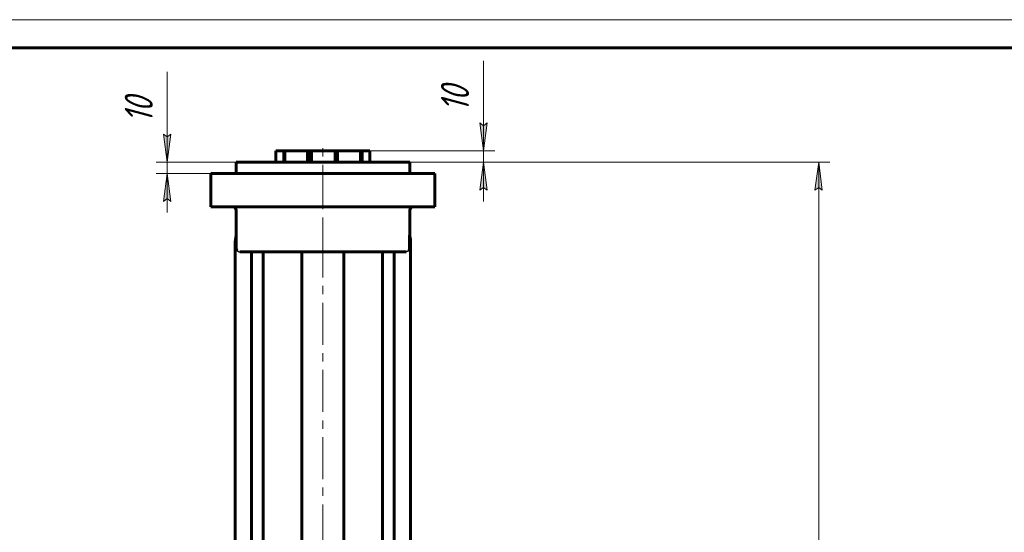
# Model space of a CAD drawing. Header units: millimetres. Extents: x 0 to 624, y -10 to 420.
# Tile 9 of 14: x 136 to 312, y 328 to 420. Entities that reach past the tile are written whole.
import ezdxf

# ---------------------------------------------------------------- set-up
doc = ezdxf.new("R2010")
doc.units = ezdxf.units.MM
for name, pattern in [('K5LT-1', [0]), ('K5LT_AXLED', [12, 7.5, -1.5, 1.5, -1.5]), ('K5LT_BASIC', [0]), ('K5LT_THIN', [0])]:
    doc.linetypes.add(name, pattern=pattern)
doc.layers.add('Системный слой', color=7, linetype='Continuous')
doc.layers.add('Системный слой (1)', color=251, linetype='Continuous', true_color=0x6c6c6c)
doc.styles.add('KDIMTEXTSTYLE', font='txt', dxfattribs={"width": 0.96, "oblique": 15, "height": 5})
doc.styles.add('KTEXTSTYLE', font='txt', dxfattribs={"width": 0.96, "height": 5})
doc.dimstyles.new('KDIMSTYLE (0.20)', dxfattribs={"dimtxt": 5, "dimasz": 1, "dimexe": 2, "dimexo": 0, "dimgap": 1, "dimtad": 1, "dimlfac": 5, "dimtxsty": 'KDIMTEXTSTYLE', "dimsah": 1, "dimcen": 0, "dimdle": 1, "dimadec": 0, "dimazin": 0, "dimtfac": 0.667, "dimtmove": 0, "dimatfit": 3, "dimfxl": 1, "dimtvp": 1, "dimtolj": 1, "dimtzin": 0, "dimarcsym": 0})

# ---------------------------------------------------------------- blocks, each defined once
blk = doc.blocks.new('U47')
at = {"layer": 'Системный слой (1)', "color": 143, "linetype": 'K5LT_BASIC', "lineweight": 60, "true_color": 0x33acca}
for p, q in [((174.92, 394.56), (190.42, 394.56)), ((190.42, 394.56), (205.92, 394.56))]:
    blk.add_line(p, q, dxfattribs=at)
blk = doc.blocks.new('D2')
at = {"layer": 'Системный слой (1)'}
for points in [[(279.56, 389.56), (278.91, 394.56), (278.25, 389.56), (278.91, 390.06)], [(278.91, 174.56), (279.56, 179.56), (278.91, 179.06), (278.25, 179.56)]]:
    blk.add_hatch(color=7, dxfattribs=at).paths.add_polyline_path(points)
at = {"layer": 'Системный слой (1)', "color": 7, "linetype": 'K5LT_THIN', "lineweight": 18, "true_color": 0xffffff}
for p, q in [((205.92, 394.56), (280.91, 394.56)), ((278.25, 389.56), (278.91, 394.56)), ((278.91, 394.56), (279.56, 389.56)), ((278.91, 174.56), (278.91, 394.56)), ((278.91, 390.06), (278.25, 389.56)), ((279.56, 389.56), (278.91, 390.06)), ((278.91, 174.56), (278.25, 179.56)), ((278.25, 179.56), (278.91, 179.06)), ((278.91, 179.06), (279.56, 179.56)), ((279.56, 179.56), (278.91, 174.56)), ((240.42, 174.56), (280.91, 174.56))]:
    blk.add_line(p, q, dxfattribs=at)
blk.add_wipeout([(277.91, 278.36), (270.52, 278.36), (270.52, 290.27), (277.91, 290.27)]).dxf.layer = 'Системный слой (1)'
at = {"layer": 'Системный слой (1)', "color": 7, "insert": (271.32, 278.36), "char_height": 5, "attachment_point": 1, "rotation": 90, "style": 'KTEXTSTYLE'}
blk.add_mtext('\\fArial|b0|c204|p34;\\H5.0;\\W1.000;\\Q15;\\fGOST Type AU|b0|i0|c204|p34;\\Q15;\\W0.960;1100', dxfattribs=at)
blk = doc.blocks.new('KDIMARROW_01')
at = {"layer": 'Системный слой'}
blk.add_hatch(color=0, dxfattribs=at).paths.add_polyline_path([(-5, -0.66), (0, 0), (-5, 0.66), (-4.5, 0)])
at = {"layer": 'Системный слой', "color": 0, "linetype": 'K5LT_THIN', "lineweight": 18}
for p, q in [((-4.5, 0), (-5, 0.66)), ((-5, 0.66), (0, 0)), ((0, 0), (-5, -0.66)), ((-5, -0.66), (-4.5, 0))]:
    blk.add_line(p, q, dxfattribs=at)
at = {"layer": 'Системный слой (1)', "color": 0, "linetype": 'K5LT_THIN', "lineweight": 18}
blk.add_line((191.42, 47.53), (191.22, 47.53), dxfattribs=at)
blk = doc.blocks.new('D3')
at = {"layer": 'Системный слой (1)'}
for points in [[(162.64, 394.56), (163.3, 399.56), (162.64, 399.06), (161.98, 399.56)], [(163.3, 387.56), (162.64, 392.56), (161.98, 387.56), (162.64, 388.06)]]:
    blk.add_hatch(color=7, dxfattribs=at).paths.add_polyline_path(points)
at = {"layer": 'Системный слой (1)', "color": 7, "linetype": 'K5LT_THIN', "lineweight": 18, "true_color": 0xffffff}
for p, q in [((162.64, 399.56), (162.64, 410.68)), ((162.64, 394.56), (162.64, 401.56)), ((162.64, 399.06), (161.98, 399.56)), ((161.98, 399.56), (162.64, 394.56)), ((162.64, 394.56), (163.3, 399.56)), ((163.3, 399.56), (162.64, 399.06)), ((162.64, 394.56), (162.64, 399.56)), ((174.92, 394.56), (160.64, 394.56)), ((162.64, 392.56), (162.64, 394.56)), ((174.92, 392.56), (160.64, 392.56)), ((162.64, 392.56), (161.98, 387.56)), ((163.3, 387.56), (162.64, 392.56)), ((162.64, 392.56), (162.64, 385.56)), ((161.98, 387.56), (162.64, 388.06)), ((162.64, 388.06), (163.3, 387.56))]:
    blk.add_line(p, q, dxfattribs=at)
blk.add_wipeout([(161.64, 401.56), (154.26, 401.56), (154.26, 408.39), (161.64, 408.39)]).dxf.layer = 'Системный слой (1)'
at = {"layer": 'Системный слой (1)', "color": 7, "insert": (155.05, 401.56), "char_height": 5, "attachment_point": 1, "rotation": 90, "style": 'KTEXTSTYLE'}
blk.add_mtext('\\fArial|b0|c204|p34;\\H5.0;\\W1.000;\\Q15;\\fGOST Type AU|b0|i0|c204|p34;\\Q15;\\W0.960;10', dxfattribs=at)
blk = doc.blocks.new('D4')
at = {"layer": 'Системный слой (1)'}
for points in [[(219.08, 396.56), (219.73, 401.56), (219.08, 401.06), (218.42, 401.56)], [(219.73, 389.56), (219.08, 394.56), (218.42, 389.56), (219.08, 390.06)]]:
    blk.add_hatch(color=7, dxfattribs=at).paths.add_polyline_path(points)
at = {"layer": 'Системный слой (1)', "color": 7, "linetype": 'K5LT_THIN', "lineweight": 18, "true_color": 0xffffff}
for p, q in [((219.08, 401.56), (219.08, 412.68)), ((219.08, 396.56), (219.08, 403.56)), ((219.08, 401.06), (218.42, 401.56)), ((218.42, 401.56), (219.08, 396.56)), ((219.08, 396.56), (219.73, 401.56)), ((219.73, 401.56), (219.08, 401.06)), ((219.08, 396.56), (219.08, 401.56)), ((198.82, 396.56), (221.08, 396.56)), ((219.08, 394.56), (219.08, 396.56)), ((198.82, 394.56), (221.08, 394.56)), ((219.08, 394.56), (218.42, 389.56)), ((219.73, 389.56), (219.08, 394.56)), ((219.08, 394.56), (219.08, 387.56)), ((218.42, 389.56), (219.08, 390.06)), ((219.08, 390.06), (219.73, 389.56))]:
    blk.add_line(p, q, dxfattribs=at)
blk.add_wipeout([(218.08, 403.56), (210.69, 403.56), (210.69, 410.39), (218.08, 410.39)]).dxf.layer = 'Системный слой (1)'
at = {"layer": 'Системный слой (1)', "color": 7, "insert": (211.49, 403.56), "char_height": 5, "attachment_point": 1, "rotation": 90, "style": 'KTEXTSTYLE'}
blk.add_mtext('\\fArial|b0|c204|p34;\\H5.0;\\W1.000;\\Q15;\\fGOST Type AU|b0|i0|c204|p34;\\Q15;\\W0.960;10', dxfattribs=at)
blk = doc.blocks.new('U88')
at = {"color": 7, "linetype": 'K5LT_THIN', "lineweight": 18, "true_color": 0xffffff}
blk.add_line((0, 420), (594, 420), dxfattribs=at)
at = {"color": 143, "linetype": 'K5LT_BASIC', "lineweight": 60, "true_color": 0x33acca}
blk.add_line((20, 415), (589, 415), dxfattribs=at)

msp = doc.modelspace()

# ---------------------------------------------------------------- linework, layer by layer
at = {"layer": 'Системный слой (1)', "color": 30, "linetype": 'K5LT_AXLED', "lineweight": 18, "true_color": 0xff8000}
for p, q in [((190.4152, 386.5641), (190.4152, 398.5641)), ((190.4152, 377.1641), (190.4152, 388.5641)), ((190.4152, 289.9674), (190.4152, 380.5641))]:
    msp.add_line(p, q, dxfattribs=at)
at = {"layer": 'Системный слой (1)', "color": 143, "linetype": 'K5LT_BASIC', "lineweight": 60, "true_color": 0x33acca}
for p, q in [((182.0165, 394.5641), (182.0165, 396.5641)), ((182.0165, 396.5641), (183.4163, 396.5641)), ((183.4163, 396.5641), (183.6195, 396.5641)), ((183.4163, 394.5641), (183.4163, 396.5641)), ((183.6195, 394.5641), (183.6195, 396.5641)), ((183.6195, 396.5641), (187.6804, 396.5641)), ((187.6804, 396.5641), (188.1362, 396.5641)), ((187.6804, 394.5641), (187.6804, 396.5641)), ((188.1362, 394.5641), (188.1362, 396.5641)), ((188.1362, 396.5641), (188.3686, 396.5641)), ((188.3686, 394.5641), (188.3686, 396.5641)), ((188.3686, 396.5641), (192.5783, 396.5641)), ((192.5783, 394.5641), (192.5783, 396.5641)), ((192.5783, 396.5641), (193.011, 396.5641)), ((193.011, 396.5641), (197.1238, 396.5641)), ((193.011, 394.5641), (193.011, 396.5641)), ((197.1238, 396.5641), (197.4152, 396.5641)), ((197.1238, 394.5641), (197.1238, 396.5641)), ((197.4152, 396.5641), (198.8152, 396.5641)), ((197.4152, 394.5641), (197.4152, 396.5641)), ((198.8152, 394.5641), (198.8152, 396.5641)), ((174.9152, 392.5641), (174.9152, 394.5641)), ((205.9152, 392.5641), (205.9152, 394.5641)), ((170.4152, 386.5641), (170.4152, 392.5641)), ((170.4152, 392.5641), (174.8152, 392.5641)), ((174.8152, 392.5641), (206.0152, 392.5641)), ((206.0152, 392.5641), (210.4152, 392.5641)), ((210.4152, 386.5641), (210.4152, 392.5641)), ((174.8152, 386.5641), (170.4152, 386.5641)), ((174.8152, 386.5641), (206.0152, 386.5641)), ((174.9152, 381.3846), (174.9152, 385.9641)), ((205.9152, 381.3846), (205.9152, 385.9641)), ((210.4152, 386.5641), (206.0152, 386.5641)), ((174.7496, 323.7125), (174.7496, 379.8738)), ((174.9605, 379.1641), (174.9605, 379.8738)), ((205.8699, 379.1641), (205.8699, 379.8738)), ((206.0809, 379.8738), (206.0809, 323.7125)), ((175.5636, 378.5641), (205.2668, 378.5641)), ((177.6688, 298.9141), (177.6688, 378.5641)), ((179.7688, 298.3141), (179.7688, 378.5641)), ((186.6652, 302.6641), (186.6652, 378.5641)), ((194.1652, 302.6641), (194.1652, 378.5641)), ((201.0616, 378.5641), (201.0616, 298.3141)), ((203.1616, 378.5641), (203.1616, 298.9141))]:
    msp.add_line(p, q, dxfattribs=at)
for centre, radius, start, end in [((174.3152, 385.9641), 0.6, 0, 90), ((206.5152, 385.9641), 0.6, 90, 180), ((181.7224, 379.8738), 6.9728, 166.530621, 180), ((199.1081, 379.8738), 6.9728, 0, 13.469379)]:
    msp.add_arc(centre, radius, start, end, dxfattribs=at)
for points, knots in [([(174.9605, 379.8738), (174.9605, 379.9774), (174.9604, 380.1554), (174.9601, 380.3578), (174.9595, 380.5439), (174.9589, 380.7127), (174.9578, 380.8741), (174.9569, 380.9789), (174.9559, 381.0669), (174.9547, 381.159), (174.9536, 381.2283), (174.9527, 381.2753), (174.9517, 381.3213), (174.9505, 381.3672), (174.9494, 381.3995), (174.9487, 381.4194), (174.9481, 381.435), (174.9473, 381.4519), (174.9466, 381.4643), (174.9458, 381.4768), (174.9449, 381.4873), (174.944, 381.4945), (174.9434, 381.498), (174.9429, 381.4996), (174.9423, 381.5002), (174.9418, 381.4995), (174.9415, 381.4984), (174.9414, 381.4979)], [0, 0, 0, 0, 5.10521928, 8.71766509, 9.86906051, 14.19080008, 16.97676541, 17.80068318, 19.35922156, 21.32232269, 22.38302503, 22.84419843, 23.70141561, 24.72965744, 25.24825789, 25.46083777, 25.84529436, 26.14603394, 26.47928759, 26.64497849, 27.02411756, 27.31125603, 27.43588549, 27.58880822, 27.72536609, 27.89576998, 28, 28, 28, 28]), ([(205.8891, 381.4979), (205.8888, 381.4992), (205.8882, 381.5005), (205.8868, 381.4983), (205.8857, 381.4891), (205.8846, 381.4758), (205.8839, 381.4654), (205.8832, 381.4531), (205.8825, 381.4368), (205.8816, 381.4171), (205.8806, 381.3866), (205.8797, 381.3575), (205.8786, 381.3155), (205.8776, 381.2695), (205.8765, 381.2065), (205.8755, 381.141), (205.8745, 381.0688), (205.8733, 380.9555), (205.8719, 380.7784), (205.8709, 380.5496), (205.8703, 380.3285), (205.87, 380.1065), (205.8699, 379.962), (205.8699, 379.8738)], [0, 0, 0, 0, 0.23540608, 0.4204106, 0.93894516, 1.10223408, 1.32091171, 1.56786861, 1.78334208, 2.17178563, 2.54420892, 3.22948641, 3.49926791, 4.42635741, 5.25086579, 6.22841169, 7.23622889, 8.32564391, 11.03013057, 14.70975053, 17.9248739, 20.26838245, 24, 24, 24, 24]), ([(174.9605, 379.1641), (174.9605, 379.1529), (174.961, 379.1378), (174.9624, 379.1167), (174.964, 379.0996), (174.9659, 379.0846), (174.9686, 379.0667), (174.9726, 379.0444), (174.9802, 379.0122), (174.9904, 378.9781), (175.005, 378.9384), (175.0213, 378.9024), (175.0406, 378.8665), (175.0526, 378.8468), (175.0603, 378.8352)], [0, 0, 0, 0, 1.27532199, 1.84479529, 2.73834034, 3.60114345, 3.91319309, 5.16056658, 6.52953705, 8.10029119, 9.75957008, 12.02451524, 13.19959517, 15, 15, 15, 15]), ([(205.8699, 379.1641), (205.8699, 379.1529), (205.8695, 379.1378), (205.8681, 379.1167), (205.8665, 379.0996), (205.8645, 379.0846), (205.8618, 379.0667), (205.8578, 379.0444), (205.8502, 379.0122), (205.84, 378.9781), (205.8255, 378.9384), (205.8091, 378.9024), (205.7899, 378.8665), (205.7779, 378.8468), (205.7702, 378.8352)], [0, 0, 0, 0, 1.27532199, 1.84479529, 2.73834034, 3.60114345, 3.91319309, 5.16056658, 6.52953705, 8.10029119, 9.75957008, 12.02451524, 13.19959517, 15, 15, 15, 15])]:
    msp.add_open_spline(points, degree=3, knots=knots, dxfattribs=at)
at = {"layer": 'Системный слой (1)', "color": 7, "linetype": 'K5LT-1'}
for points in [[(175.0603, 378.8352), (175.072, 378.8172), (175.0963, 378.7843), (175.137, 378.7396), (175.1802, 378.7004), (175.2255, 378.6667), (175.2785, 378.6344), (175.3398, 378.6055), (175.3994, 378.5859), (175.4482, 378.5749), (175.4854, 378.5688), (175.5239, 378.565), (175.5501, 378.5641), (175.5636, 378.5641)], [(205.7702, 378.8352), (205.7584, 378.8172), (205.7341, 378.7843), (205.6935, 378.7396), (205.6502, 378.7004), (205.6049, 378.6667), (205.5519, 378.6344), (205.4906, 378.6055), (205.431, 378.5859), (205.3822, 378.5749), (205.3451, 378.5688), (205.3066, 378.565), (205.2804, 378.5641), (205.2668, 378.5641)]]:
    msp.add_open_spline(points, degree=3, knots=[0, 0, 0, 0, 0.88649792, 1.68926314, 2.49202837, 3.29479359, 4.01996067, 5.05451683, 6.08907299, 6.60586595, 7.12072556, 7.64416956, 8.20370117, 8.20370117, 8.20370117, 8.20370117], dxfattribs=at)

# ---------------------------------------------------------------- block references
at = {"layer": 'Системный слой (1)'}
msp.add_blockref('U47', (0, 0), dxfattribs=at)

# ---------------------------------------------------------------- next in the draw order: dimensions: what is measured, and where the dimension line sits
at = {"layer": 'Системный слой (1)', "color": 7}
for base, p1, p2, override, picture, middle in [((162.6393, 392.5641), (174.9152, 394.5641), (174.9152, 392.5641), {"dimexo": 0, "dimtoh": 1, "dimpost": '\\fGOST Type AU|b0|c204|p34;\\H5.0;\\W0.960;\\Q15;<>', "dimblk1": 'KDIMARROW_01', "dimblk2": 'KDIMARROW_01', "dimse1": 0, "dimse2": 0, "dimclrt": 7, "dimtol": 1, "dimtp": 0, "dimtm": 0, "dimtdec": 5, "dimtmove": 1, "dimtolj": 1}, 'D3', (162.6393, 405.12)), ((278.906, 174.5641), (205.9152, 394.5641), (240.4152, 174.5641), {"dimexo": 0, "dimpost": '\\fGOST Type AU|b0|c204|p34;\\H5.0;\\W0.960;\\Q15;<>', "dimblk1": 'KDIMARROW_01', "dimblk2": 'KDIMARROW_01', "dimse1": 0, "dimse2": 0, "dimclrt": 7, "dimtol": 1, "dimtp": 0, "dimtm": 0, "dimtdec": 5, "dimtolj": 1}, 'D2', (278.906, 284.5641))]:
    dim = msp.add_linear_dim(base=base, p1=p1, p2=p2, angle=90, dimstyle='KDIMSTYLE (0.20)', override=override, dxfattribs=at)
    dim.commit()
    dim.dimension.update_dxf_attribs({"geometry": picture, "text_midpoint": middle, "dimtype": 160})

# ---------------------------------------------------------------- next in the draw order: dimensions: what is measured, and where the dimension line sits
dim = msp.add_linear_dim(base=(219.0753, 394.5641), p1=(198.8152, 396.5641), p2=(198.8152, 394.5641), angle=90, dimstyle='KDIMSTYLE (0.20)', override={"dimexo": 0, "dimtoh": 1, "dimpost": '\\fGOST Type AU|b0|c204|p34;\\H5.0;\\W0.960;\\Q15;<>', "dimblk1": 'KDIMARROW_01', "dimblk2": 'KDIMARROW_01', "dimse1": 0, "dimse2": 0, "dimclrt": 7, "dimtol": 1, "dimtp": 0, "dimtm": 0, "dimtdec": 5, "dimtmove": 1, "dimtolj": 1}, dxfattribs=at)
dim.commit()
dim.dimension.update_dxf_attribs({"geometry": 'D4', "text_midpoint": (219.0753, 407.12), "dimtype": 160})

# ---------------------------------------------------------------- next in the draw order: block references
msp.add_blockref('U88', (0, 0))

doc.saveas('drawing.dxf')
